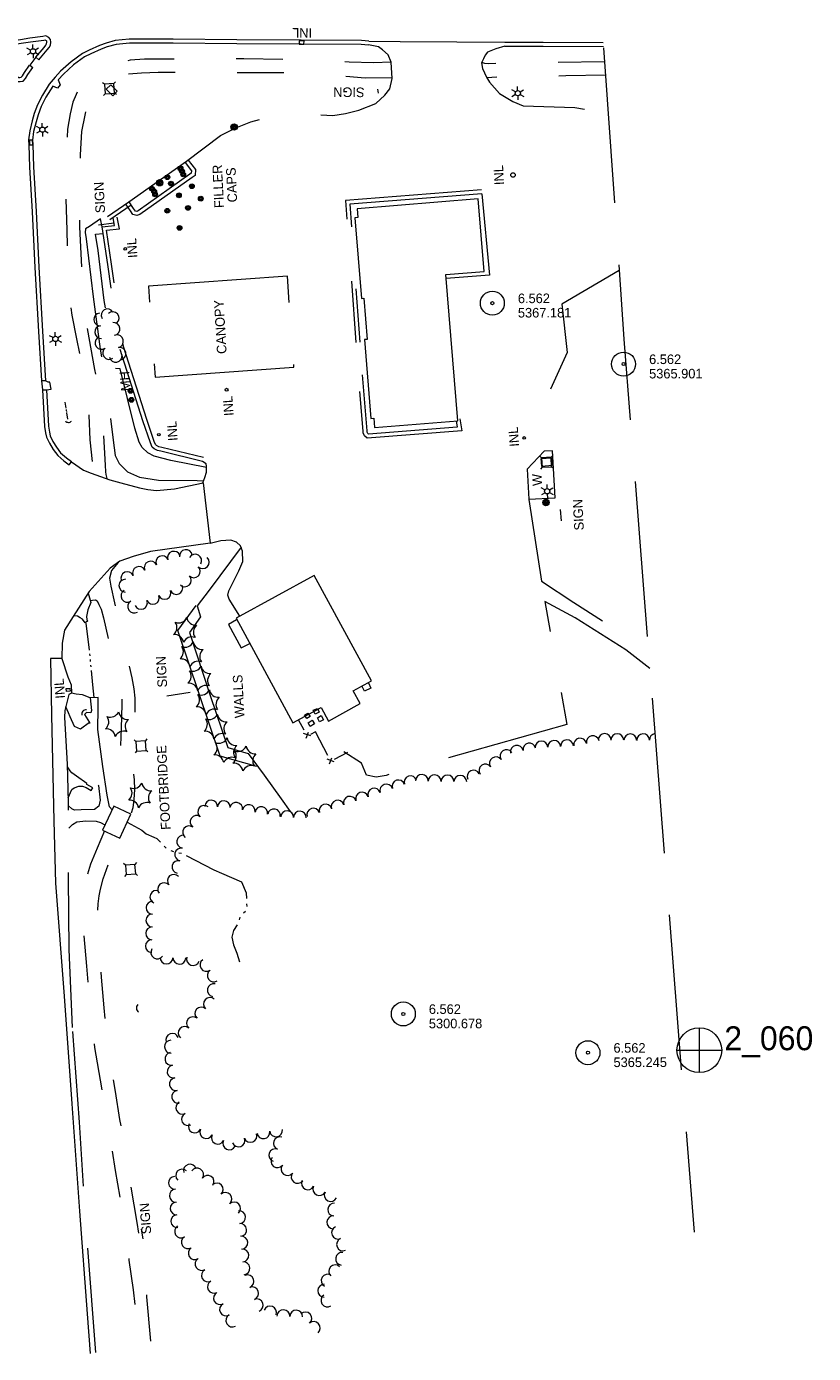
# Model space of a CAD drawing. Header units: feet. Extents: x 191091 to 192997, y 267020 to 268519.
# Tile 3 of 8: x 191599 to 192092, y 267072 to 267903. Entities that reach past the tile are written whole.
import ezdxf
from ezdxf.enums import TextEntityAlignment as Align

# ---------------------------------------------------------------- set-up
doc = ezdxf.new("R2010")
doc.units = ezdxf.units.FT
doc.header["$MEASUREMENT"] = 0
for name, pattern in [('DGN Style 3', [136.13208, 97.2372, -38.89488]), ('DGN Style 4', [155.676757, 77.78976, -38.89488, 0.097237, -38.89488]), ('DGN Style 5', [68.06604, 29.17116, -38.89488]), ('DGN Style 6', [184.945154, 0.097237, -38.89488, 68.06604, -38.89488, 0.097237, -38.89488])]:
    doc.linetypes.add(name, pattern=pattern)
for name, color, linetype, lineweight in [('E_BLD_Name', 231, 'Continuous', 0), ('E_DRN_Grate', 140, 'Continuous', 0), ('E_DWY', 3, 'DGN Style 3', 0), ('E_LAND_Vegetation', 20, 'Continuous', 0), ('E_MAP_Limits', 20, 'DGN Style 3', 0), ('E_MAP_PassPoints', 43, 'Continuous', 0), ('E_MISCPROP', 43, 'Continuous', 0), ('E_MISCPROP_Dash', 251, 'DGN Style 3', 0), ('E_MISCPROP_HvyDash', 251, 'DGN Style 3', 13), ('E_MISCPROP_HvyLine', 251, 'Continuous', 13), ('E_MISCPROP_Railing', 43, 'Continuous', 0), ('E_PATH_Sidewalk', 3, 'DGN Style 5', 0), ('E_RDWY', 43, 'Continuous', 13), ('E_RDWY_Gravel', 43, 'DGN Style 3', 13), ('E_UTL_AboveGroundPipe', 43, 'DGN Style 4', 0), ('E_WTR', 251, 'DGN Style 6', 0)]:
    doc.layers.add(name, color=color, linetype=linetype, lineweight=lineweight)
doc.styles.add('Style-IGR_FONT_0', font='IGR_FONT_0.shx')
doc.styles.add('Style-IGR_FONT_1', font='IGR_FONT_1.shx')

# ---------------------------------------------------------------- blocks, each defined once
blk = doc.blocks.new('PP_4')
at = {"layer": 'E_MAP_PassPoints', "color": 43, "linetype": 'Continuous', "lineweight": 0}
for radius in [7.5, 0.96]:
    blk.add_circle((0, 0), radius, dxfattribs=at)
blk = doc.blocks.new('PP_5')
at = {"layer": 'E_MAP_PassPoints', "color": 43, "linetype": 'Continuous', "lineweight": 0}
for radius in [7.5, 0.96]:
    blk.add_circle((0, 0), radius, dxfattribs=at)
blk = doc.blocks.new('PHOTOC')
at = {"layer": 'E_MAP_Limits', "color": 3, "linetype": 'Continuous', "lineweight": 0}
for p, q in [((0.12, 14.06), (0.06, -13.8)), ((-13.79, 0.03), (14.12, 0.01))]:
    blk.add_line(p, q, dxfattribs=at)
blk.add_circle((0.17, 0.03), 14, dxfattribs=at)
blk = doc.blocks.new('CANOPY')
at = {"layer": 'E_BLD_Name', "color": 230, "linetype": 'Continuous', "lineweight": 0, "style": 'Style-IGR_FONT_0'}
blk.add_text('CANOPY', height=6, rotation=359.99997, dxfattribs=at).set_placement((2.65, -3.19))
blk = doc.blocks.new('INLT')
at = {"layer": 'E_MISCPROP_Railing', "color": 43, "linetype": 'Continuous', "lineweight": 0, "flags": 128}
blk.add_lwpolyline([(3, -2), (3, 0), (0, 0), (0, -2), (3, -2)], dxfattribs=at)
blk = doc.blocks.new('INLT_2')
at = {"layer": 'E_MISCPROP_Railing', "color": 43, "linetype": 'Continuous', "lineweight": 0, "flags": 128}
blk.add_lwpolyline([(3, -2), (3, 0), (0, 0), (0, -2), (3, -2)], dxfattribs=at)
blk = doc.blocks.new('INL_2')
at = {"layer": 'E_MISCPROP_Railing', "color": 43, "linetype": 'Continuous', "lineweight": 0, "style": 'Style-IGR_FONT_0'}
blk.add_text('INL', height=6, rotation=0.00012, dxfattribs=at).set_placement((-5.74, -3.01))
blk = doc.blocks.new('CULVRT_6')
at = {"layer": 'E_MISCPROP_Railing', "color": 43, "linetype": 'Continuous', "lineweight": 0}
blk.add_arc((2.36, 1.77), 2.95, 216.87995, 323.11951, dxfattribs=at)
blk = doc.blocks.new('LTP_1')
at = {"layer": 'E_MISCPROP', "color": 1, "linetype": 'Continuous', "lineweight": 0}
for p, q in [((-1.63, 0.07), (-4.24, 0.14)), ((-0.8, 1.43), (-2, 3.73)), ((0.9, 1.42), (2.27, 3.65)), ((-0.88, -1.42), (-2.24, -3.61)), ((0.76, -1.47), (2, -3.65)), ((1.64, -0.02), (4.16, -0.09))]:
    blk.add_line(p, q, dxfattribs=at)
blk.add_circle((0, 0), 1.64, dxfattribs=at)
blk = doc.blocks.new('CULVRT_7')
at = {"layer": 'E_MISCPROP_Railing', "color": 43, "linetype": 'Continuous', "lineweight": 0}
blk.add_arc((1.85, 1.39), 2.32, 216.88, 323.11956, dxfattribs=at)
blk = doc.blocks.new('LTP_3')
at = {"layer": 'E_MISCPROP', "color": 1, "linetype": 'Continuous', "lineweight": 0}
for p, q in [((-1.63, 0.07), (-4.24, 0.14)), ((-0.8, 1.43), (-2, 3.73)), ((0.9, 1.42), (2.27, 3.65)), ((-0.88, -1.42), (-2.24, -3.61)), ((0.76, -1.47), (2, -3.65)), ((1.64, -0.02), (4.16, -0.09))]:
    blk.add_line(p, q, dxfattribs=at)
blk.add_circle((0, 0), 1.64, dxfattribs=at)
blk = doc.blocks.new('SIGN_1')
at = {"layer": 'E_MISCPROP', "color": 1, "linetype": 'Continuous', "lineweight": 0, "style": 'Style-IGR_FONT_0'}
blk.add_text('SIGN', height=6, rotation=0.00008, dxfattribs=at).set_placement((-9.6, -0.01), align=Align.MIDDLE_LEFT)
blk = doc.blocks.new('LTP_4')
at = {"layer": 'E_MISCPROP', "color": 1, "linetype": 'Continuous', "lineweight": 0}
for p, q in [((-1.63, 0.07), (-4.24, 0.14)), ((-0.8, 1.43), (-2, 3.73)), ((0.9, 1.42), (2.27, 3.65)), ((-0.88, -1.42), (-2.24, -3.61)), ((0.76, -1.47), (2, -3.65)), ((1.64, -0.02), (4.16, -0.09))]:
    blk.add_line(p, q, dxfattribs=at)
blk.add_circle((0, 0), 1.64, dxfattribs=at)
blk = doc.blocks.new('POLE_3')
at = {"layer": 'E_MISCPROP', "color": 1, "linetype": 'Continuous', "lineweight": 0}
for centre, radius in [((-0.01, 0.02), 2.02), ((-0.01, 0.03), 1.52), ((0, -0.01), 1.01), ((0, 0), 0.502)]:
    blk.add_circle(centre, radius, dxfattribs=at)
blk = doc.blocks.new('SIGN_2')
at = {"layer": 'E_MISCPROP', "color": 1, "linetype": 'Continuous', "lineweight": 0, "style": 'Style-IGR_FONT_0'}
blk.add_text('SIGN', height=6, rotation=0.00008, dxfattribs=at).set_placement((-9.61, -0.01), align=Align.MIDDLE_LEFT)
blk = doc.blocks.new('WALLS')
at = {"layer": 'E_MISCPROP_Railing', "color": 43, "linetype": 'Continuous', "lineweight": 0, "style": 'Style-IGR_FONT_0'}
blk.add_text('WALLS', height=6, rotation=0.00008, dxfattribs=at).set_placement((-14.26, -0.1), align=Align.MIDDLE_LEFT)
blk = doc.blocks.new('WAL')
at = {"layer": 'E_MISCPROP_Railing', "color": 43, "linetype": 'Continuous', "lineweight": 0, "style": 'Style-IGR_FONT_0'}
blk.add_text('W', height=6, rotation=0.00008, dxfattribs=at).set_placement((-2.27, -0.34), align=Align.MIDDLE_LEFT)
blk = doc.blocks.new('PED')
at = {"layer": 'E_UTL_AboveGroundPipe', "color": 251, "linetype": 'Continuous', "lineweight": 13}
for p, q in [((-3.12, 2.9), (-4.17, 3.96)), ((2.88, 2.9), (3.95, 3.96)), ((-4.18, -4.16), (-3.12, -3.1)), ((3.95, -4.16), (2.89, -3.1))]:
    blk.add_line(p, q, dxfattribs=at)
at = {"layer": 'E_UTL_AboveGroundPipe', "color": 251, "linetype": 'Continuous', "lineweight": 13, "flags": 128}
blk.add_lwpolyline([(-3.12, -3.1), (2.89, -3.1), (2.88, 2.9), (-3.12, 2.9)], close=True, dxfattribs=at)
blk = doc.blocks.new('INL_3')
at = {"layer": 'E_MISCPROP_Railing', "color": 43, "linetype": 'Continuous', "lineweight": 0, "style": 'Style-IGR_FONT_0'}
blk.add_text('INL', height=6, rotation=0.00008, dxfattribs=at).set_placement((-5.74, -3.01))
blk = doc.blocks.new('POLE_4')
at = {"layer": 'E_MISCPROP', "color": 1, "linetype": 'Continuous', "lineweight": 0}
for centre, radius in [((-0.01, 0.02), 2.02), ((-0.01, 0.03), 1.52), ((0, -0.01), 1.01), ((0, 0), 0.502)]:
    blk.add_circle(centre, radius, dxfattribs=at)
blk = doc.blocks.new('MHO_2')
at = {"layer": 'E_DRN_Grate', "color": 12, "linetype": 'Continuous', "lineweight": 0}
for centre, radius in [((0.06, 0.01), 1.5), ((0.07, 0.01), 1.22), ((0.06, 0), 0.968), ((0.03, -0.01), 0.605)]:
    blk.add_circle(centre, radius, dxfattribs=at)
blk = doc.blocks.new('FILLER')
at = {"layer": 'E_DRN_Grate', "color": 12, "linetype": 'Continuous', "lineweight": 0, "style": 'Style-IGR_FONT_0'}
for s, p in [('FILLER', (-0.49, 4.42)), ('CAPS', (-0.05, -4.02))]:
    blk.add_text(s, height=6, rotation=0.00008, dxfattribs=at).set_placement(p, align=Align.MIDDLE_CENTER)
blk = doc.blocks.new('PINEL')
at = {"layer": 'E_LAND_Vegetation', "color": 94, "linetype": 'Continuous', "lineweight": 0}
for centre, start, end in [((-8.14, 7.32), 275.21123, 0.97615), ((-10.4, -3.39), 335.21123, 60.97615), ((2.26, 10.71), 215.21123, 300.97615), ((10.41, 3.4), 155.21124, 240.97615), ((-2.25, -10.7), 35.21124, 120.97615), ((8.15, -7.3), 95.21125, 180.97616)]:
    blk.add_arc(centre, 5.72, start, end, dxfattribs=at)
blk = doc.blocks.new('MHO_3')
at = {"layer": 'E_DRN_Grate', "color": 12, "linetype": 'Continuous', "lineweight": 0}
for centre, radius in [((0.06, 0.01), 1.5), ((0.07, 0.01), 1.22), ((0.06, 0), 0.968), ((0.03, -0.01), 0.605)]:
    blk.add_circle(centre, radius, dxfattribs=at)
blk = doc.blocks.new('PED_1')
at = {"layer": 'E_UTL_AboveGroundPipe', "color": 251, "linetype": 'Continuous', "lineweight": 13}
for p, q in [((-3.12, 2.9), (-4.18, 3.96)), ((2.88, 2.9), (3.94, 3.96)), ((-4.18, -4.16), (-3.12, -3.1)), ((3.95, -4.16), (2.88, -3.1))]:
    blk.add_line(p, q, dxfattribs=at)
at = {"layer": 'E_UTL_AboveGroundPipe', "color": 251, "linetype": 'Continuous', "lineweight": 13, "flags": 128}
blk.add_lwpolyline([(-3.12, -3.1), (2.88, -3.1), (2.88, 2.9), (-3.12, 2.9)], close=True, dxfattribs=at)
blk = doc.blocks.new('CULVRT_8')
at = {"layer": 'E_MISCPROP_Railing', "color": 43, "linetype": 'Continuous', "lineweight": 0}
blk.add_arc((2.2, 1.65), 2.76, 216.8789, 323.11847, dxfattribs=at)
blk = doc.blocks.new('INL_4')
at = {"layer": 'E_MISCPROP_Railing', "color": 43, "linetype": 'Continuous', "lineweight": 0, "style": 'Style-IGR_FONT_0'}
blk.add_text('INL', height=6, rotation=359.99992, dxfattribs=at).set_placement((-5.74, -3.01))
blk = doc.blocks.new('SIGN_5')
at = {"layer": 'E_MISCPROP', "color": 1, "linetype": 'Continuous', "lineweight": 0, "style": 'Style-IGR_FONT_0'}
blk.add_text('SIGN', height=6, rotation=359.99992, dxfattribs=at).set_placement((-9.61, -0.01), align=Align.MIDDLE_LEFT)
blk = doc.blocks.new('INL_5')
at = {"layer": 'E_MISCPROP_Railing', "color": 43, "linetype": 'Continuous', "lineweight": 0, "style": 'Style-IGR_FONT_0'}
blk.add_text('INL', height=6, rotation=359.99991, dxfattribs=at).set_placement((-5.74, -3.01))
blk = doc.blocks.new('FOOT')
at = {"layer": 'E_MISCPROP_Railing', "color": 43, "linetype": 'Continuous', "lineweight": 0, "style": 'Style-IGR_FONT_0'}
blk.add_text('FOOTBRIDGE', height=6, rotation=0.00014, dxfattribs=at).set_placement((-27.43, 0), align=Align.MIDDLE_LEFT)
blk = doc.blocks.new('SIGN_3')
at = {"layer": 'E_MISCPROP', "color": 1, "linetype": 'Continuous', "lineweight": 0, "style": 'Style-IGR_FONT_0'}
blk.add_text('SIGN', height=6, rotation=0.00017, dxfattribs=at).set_placement((-9.61, -0.01), align=Align.MIDDLE_LEFT)

msp = doc.modelspace()

# ---------------------------------------------------------------- linework, layer by layer
at = {"layer": 'E_DWY', "color": 2, "linetype": 'DGN Style 3', "lineweight": 0, "flags": 128}
for points in [[(191663.06, 267793.71), (191699.01, 267819.05), (191720.46, 267835.07), (191729.94, 267840.01), (191739.47, 267843.71), (191748.03, 267846.25), (191756.7, 267848.58), (191770.72, 267849.06), (191780.75, 267848.18), (191790.87, 267847.75), (191798.69, 267848.92), (191807.15, 267851.01), (191817.66, 267855.31), (191823.33, 267860.33), (191826.55, 267864.49), (191828.01, 267870.83), (191827.43, 267881.14), (191825.48, 267885.67), (191821.88, 267888.92), (191819.46, 267890.63), (191813.08, 267892.01)], [(191898.67, 267891.09), (191892.94, 267889.38), (191887.62, 267887.28), (191886.34, 267885.44), (191885.19, 267883.16), (191884.03, 267880.76), (191884.5, 267877.18), (191887.05, 267871.66), (191889.07, 267868.47), (191895.15, 267861.5), (191903.52, 267856.51), (191910.13, 267853.82), (191942.5, 267852.71), (191963.33, 267849.05)], [(191700.2, 267819.74), (191704.71, 267813.85), (191704.45, 267810.11), (191702.58, 267808.86), (191669.94, 267785.7), (191668.02, 267785.02), (191665.58, 267785.63), (191663.92, 267788.06), (191661.06, 267792.21)], [(191698.21, 267818.22), (191702.15, 267813.08), (191702.04, 267811.5), (191701.16, 267810.91), (191668.78, 267787.94), (191667.89, 267787.63), (191667.1, 267787.83), (191665.98, 267789.47), (191663.12, 267793.63)], [(191883.9, 267801.23), (191798.72, 267794.55), (191805.24, 267705.49)], [(191649.69, 267784.54), (191663.06, 267793.71)], [(191651.1, 267782.48), (191664.48, 267791.65)], [(191884.09, 267798.73), (191801.39, 267792.25), (191807.73, 267705.68)], [(191884.09, 267798.73), (191888.92, 267747.66), (191861.77, 267745.64)], [(191709.11, 267631.1), (191682.95, 267637.43), (191680.97, 267637.92), (191678.91, 267638.97), (191677.69, 267640.05), (191676.54, 267642.65), (191671.78, 267656.58), (191657.1, 267702.44), (191649.73, 267754.28), (191646.21, 267777.96), (191654.09, 267778.91), (191653.2, 267783.6)], [(191709.7, 267633.53), (191683.55, 267639.85), (191681.85, 267640.28), (191680.33, 267641.05), (191679.76, 267641.56), (191678.87, 267643.56), (191674.16, 267657.36), (191659.55, 267703), (191652.21, 267754.64), (191649.06, 267775.79), (191657.05, 267776.75), (191655.65, 267784.06)], [(191646.21, 267777.96), (191645.18, 267782.97), (191638.24, 267778.2), (191635.83, 267776.63), (191635.69, 267774.39), (191636.17, 267770.46), (191640.64, 267734.19), (191644.94, 267701.36), (191649.65, 267673.06), (191653.17, 267644.44), (191654.48, 267634.8), (191656.89, 267629.73), (191662.22, 267624.59), (191669.67, 267621.3), (191681.65, 267619.26), (191705.71, 267619.07), (191709.88, 267618.86)], [(191711.65, 267627.35), (191689.35, 267631.55), (191678.89, 267634.34), (191674.86, 267636.43), (191671.37, 267639.75), (191669.36, 267643.17), (191666.82, 267651.84), (191657.62, 267689.03), (191654.12, 267689.19), (191647.53, 267731.91), (191643.7, 267763.1), (191642.08, 267773.3), (191646.82, 267773.88)], [(191970.2, 267750.56), (191934.34, 267729.58), (191937.65, 267699.27), (191926.06, 267674.16), (191928.9, 267637.88)], [(191870.45, 267657.63), (191871.58, 267650.17), (191812.41, 267645.52), (191810.59, 267647.03), (191809.91, 267648.87), (191809.87, 267650), (191805.24, 267705.47)], [(191868.1, 267656.46), (191868.71, 267652.45), (191813.22, 267648.1), (191812.7, 267648.53), (191812.39, 267649.36), (191812.37, 267650.14), (191807.73, 267705.68)], [(191709.41, 267617.58), (191710.64, 267620.93), (191711.65, 267624.23), (191711.68, 267626.58), (191711.63, 267628.15), (191711.36, 267629.49), (191709.11, 267631.1)], [(191913.57, 267607.25), (191921.65, 267555.99), (191941.77, 267542.66), (191975.53, 267521.27), (191988.55, 267512.03)], [(191732.53, 267534.2), (191725.76, 267544.88), (191725, 267547.33), (191725.7, 267550.04), (191732, 267562.51), (191734.49, 267568.32), (191734.15, 267574.82), (191733.02, 267578.26), (191730.47, 267580.53), (191726.83, 267581.75), (191720.56, 267581.31), (191713.91, 267579.75)], [(191989.39, 267501.38), (191974.47, 267513.03), (191942.67, 267533.03), (191923.67, 267543.37), (191937.47, 267466.38), (191824.17, 267434.46), (191817.92, 267433.34), (191811.81, 267434.48), (191808.86, 267442.01), (191797.6, 267449.25)], [(191638.73, 267483.04), (191634.04, 267484.89), (191629.93, 267485.2), (191626.98, 267485.94)], [(191638.26, 267467.57), (191632.66, 267463.45), (191628.95, 267465.12), (191626.27, 267471.03), (191625.11, 267473.63), (191623.46, 267477.34)], [(191652.58, 267412.79), (191650.94, 267414.81), (191649.39, 267422.11), (191646.58, 267439.92), (191643.47, 267463.11), (191643.67, 267476.7), (191643.72, 267483.16), (191638.73, 267483.04), (191639.62, 267475.16), (191639.06, 267473.57), (191636.52, 267473.81), (191635.11, 267472.53), (191638.32, 267467.48), (191639.91, 267452.49), (191643.9, 267428.09), (191645.01, 267418.81), (191644.08, 267415.07), (191641.45, 267413.02), (191633.04, 267412.78), (191628.95, 267412.69), (191627.35, 267413.48), (191624.97, 267415.53)], [(191625.29, 267401.39), (191627.57, 267403.77), (191630.38, 267405.33), (191636.08, 267406.03), (191642.55, 267405.7), (191645.27, 267404.9), (191647.97, 267403.42)]]:
    msp.add_lwpolyline(points, dxfattribs=at)
at = {"layer": 'E_LAND_Vegetation', "color": 94, "linetype": 'Continuous', "lineweight": 0}
for centre, radius, start, end in [((191649.6, 267722.64), 3.97, 30.07561, 210.06029), ((191644.99, 267719.97), 3.97, 94.26763, 274.25231), ((191652.86, 267720.76), 3.97, 311.65483, 131.63951), ((191653.42, 267714.02), 3.97, 277.44657, 97.43124), ((191645.58, 267712.05), 3.97, 94.26763, 274.25231), ((191645.82, 267705.25), 3.97, 126.87211, 306.85679), ((191655.61, 267706.34), 3.97, 281.56163, 101.54631), ((191650.59, 267698.89), 3.97, 126.87211, 306.85679), ((191657.2, 267698.56), 3.97, 281.56163, 101.54631), ((191654.79, 267697.08), 3.97, 190.24198, 10.22666), ((191698.74, 267571.78), 4.01, 7.64879, 187.63347), ((191676.65, 267564.58), 4.01, 24.43433, 204.41901), ((191683.95, 267567.89), 4.01, 24.43433, 204.41901), ((191691.2, 267570.75), 4.01, 18.56694, 198.55161), ((191704.53, 267568.94), 4.01, 329.89903, 149.88371), ((191709.32, 267567.98), 4.01, 225.46046, 45.44514), ((191662.05, 267557.95), 4.01, 24.43433, 204.41901), ((191669.35, 267561.26), 4.01, 24.43433, 204.41901), ((191698.08, 267556.55), 4.01, 225.46046, 45.44514), ((191703.7, 267562.26), 4.01, 225.46046, 45.44514), ((191660.8, 267553.26), 4.01, 88.23413, 268.21881), ((191692.77, 267551.83), 4.01, 202.8892, 22.87388), ((191662.07, 267546.92), 4.01, 122.00734, 301.99202), ((191666.32, 267540.12), 4.01, 122.00734, 301.99202), ((191670.61, 267542.47), 4.01, 202.8892, 22.87388), ((191678, 267545.59), 4.01, 202.8892, 22.87387), ((191685.38, 267548.71), 4.01, 202.8892, 22.87388), ((191953.65, 267455.26), 4.01, 11.1492, 191.13387), ((191961.1, 267456.63), 4.01, 359.14314, 179.12782), ((191969.11, 267456.51), 4.01, 359.14314, 179.12782), ((191977.16, 267456.44), 4.01, 359.93768, 179.92236), ((191985.22, 267456.46), 4.01, 1.08585, 181.07053), ((191993.24, 267456.62), 4.01, 99.21621, 181.07053), ((191906.07, 267449.18), 4.01, 11.23843, 191.22311), ((191913.93, 267450.74), 4.01, 11.23843, 191.22311), ((191921.52, 267451.94), 4.01, 2.59669, 182.58137), ((191929.53, 267452.3), 4.01, 2.59669, 182.58137), ((191937.54, 267452.66), 4.01, 2.59669, 182.58137), ((191945.79, 267453.71), 4.01, 11.1492, 191.13387), ((191892.98, 267442.01), 4.01, 34.72316, 214.70784), ((191899.57, 267446.58), 4.01, 34.72316, 214.70784), ((191839.49, 267430.12), 4.01, 18.74018, 198.72486), ((191846.61, 267430.95), 4.01, 358.75455, 178.73923), ((191854.63, 267430.78), 4.01, 358.75455, 178.73923), ((191862.65, 267430.6), 4.01, 358.75455, 178.73923), ((191870.66, 267430.43), 4.01, 358.75455, 178.73923), ((191878.93, 267433.73), 4.01, 25.83882, 205.8235), ((191886.39, 267437.45), 4.01, 34.72316, 214.70784), ((191816.71, 267422.39), 4.01, 18.74018, 198.72486), ((191824.3, 267424.97), 4.01, 18.74018, 198.72486), ((191831.89, 267427.54), 4.01, 18.74018, 198.72486), ((191714.54, 267414.85), 4.01, 357.68181, 177.66649), ((191722.55, 267414.52), 4.01, 357.68181, 177.66649), ((191730.21, 267413.53), 4.01, 350.05483, 170.03951), ((191793.85, 267414.83), 4.01, 18.02672, 198.0114), ((191801.47, 267417.31), 4.01, 18.02672, 198.0114), ((191809.11, 267419.82), 4.01, 18.74018, 198.72486), ((191705.39, 267405.3), 4.01, 54.2245, 234.20917), ((191710.21, 267411.55), 4.01, 50.75852, 230.7432), ((191738.11, 267412.14), 4.01, 350.05483, 170.03951), ((191746, 267410.76), 4.01, 350.05483, 170.03951), ((191753.92, 267409.39), 4.01, 350.31769, 170.30237), ((191762.14, 267408.27), 4.01, 358.30264, 178.28732), ((191770.15, 267408.03), 4.01, 358.30264, 178.28732), ((191778.6, 267409.87), 4.01, 18.02672, 198.0114), ((191786.22, 267412.35), 4.01, 18.02672, 198.0114), ((191700.71, 267398.8), 4.01, 54.2245, 234.20917), ((191697.02, 267392.96), 4.01, 81.70695, 261.69163), ((191695.79, 267384.9), 4.01, 77.87239, 257.85707), ((191694.11, 267377.06), 4.01, 77.87239, 257.85707), ((191691.14, 267368.42), 4.01, 40.53813, 220.52281), ((191680.19, 267358.38), 4.01, 68.80964, 248.79432), ((191685.05, 267363.21), 4.01, 40.53813, 220.52281), ((191677.81, 267351.55), 4.01, 89.00795, 268.99263), ((191677.67, 267343.53), 4.01, 89.00795, 268.99263), ((191677.53, 267335.52), 4.01, 89.00795, 268.99263), ((191677.39, 267327.5), 4.01, 89.00795, 268.99263), ((191680.8, 267323.56), 4.01, 145.69427, 325.67894), ((191686.59, 267320.36), 4.01, 178.80407, 358.78874), ((191694.61, 267320.19), 4.01, 178.80407, 358.78874), ((191703.17, 267319.39), 4.01, 161.12116, 341.10583), ((191711.57, 267315.7), 4.01, 124.66926, 304.65394), ((191716.13, 267309.1), 4.01, 124.66926, 304.65394), ((191716.23, 267299.91), 4.01, 78.5503, 258.53498), ((191713.77, 267291.25), 4.01, 47.96365, 227.94833), ((191708.4, 267285.29), 4.01, 47.96365, 227.94833), ((191697.97, 267273.18), 4.01, 49.33905, 229.32373), ((191703.2, 267279.26), 4.01, 49.33905, 229.32373), ((191689.35, 267264.5), 4.01, 90.98731, 270.97199), ((191690.22, 267268.88), 4.01, 20.19484, 200.17952), ((191689.6, 267256.84), 4.01, 100.23466, 280.21934), ((191691.03, 267248.95), 4.01, 100.23466, 280.21934), ((191692.45, 267241.06), 4.01, 100.23466, 280.21934), ((191693.88, 267233.17), 4.01, 100.23466, 280.21934), ((191696.43, 267226.3), 4.01, 116.91222, 296.89689), ((191700.06, 267219.14), 4.01, 116.91222, 296.89689), ((191704.3, 267214.53), 4.01, 154.05389, 334.03857), ((191711.51, 267211.02), 4.01, 154.05389, 334.03857), ((191739.23, 267208.64), 4.01, 200.64874, 20.63341), ((191747.33, 267210.96), 4.01, 188.40176, 8.38644), ((191755.26, 267212.13), 4.01, 188.40176, 8.38644), ((191718.72, 267207.51), 4.01, 154.05389, 334.03857), ((191725.93, 267204), 4.01, 154.05389, 334.03857), ((191731.73, 267205.81), 4.01, 200.64874, 20.63341), ((191757.53, 267204.05), 4.01, 69.80395, 249.78863), ((191754.76, 267196.52), 4.01, 69.80395, 249.78863), ((191756.05, 267192.75), 4.01, 142.33919, 322.32387), ((191696.34, 267183.84), 4.02, 47.90408, 227.88876), ((191701.27, 267186.88), 4.02, 16.23835, 196.22303), ((191705.71, 267184.47), 4.02, 325.93606, 145.92074), ((191762.39, 267187.85), 4.01, 142.33919, 322.32387), ((191768.74, 267182.95), 4.01, 142.33919, 322.32387), ((191691.88, 267179.28), 4.02, 93.60705, 273.59172), ((191712.37, 267179.96), 4.02, 325.93606, 145.92074), ((191718.1, 267175.14), 4.02, 312.24384, 132.22852), ((191775.19, 267178.93), 4.01, 152.95452, 332.9392), ((191782.33, 267175.28), 4.01, 152.95452, 332.9392), ((191692.38, 267171.26), 4.02, 93.60705, 273.59172), ((191723.51, 267169.19), 4.02, 312.24384, 132.22852), ((191789.47, 267171.63), 4.01, 152.95452, 332.9392), ((191692.89, 267163.23), 4.02, 93.60705, 273.59172), ((191728.91, 267163.24), 4.02, 312.24384, 132.22852), ((191732.11, 267157.79), 4.02, 274.80875, 94.79343), ((191791.61, 267162.5), 4.01, 86.25339, 266.23807), ((191693.39, 267155.21), 4.02, 93.60705, 273.59172), ((191695.7, 267148.84), 4.02, 122.02819, 302.01286), ((191732.79, 267149.78), 4.02, 274.80875, 94.79343), ((191791.09, 267154.5), 4.01, 86.25339, 266.23807), ((191794.02, 267148.08), 4.01, 113.15565, 293.14033), ((191699.96, 267142.03), 4.02, 122.02819, 302.01286), ((191733.46, 267141.77), 4.02, 274.80875, 94.79343), ((191797.18, 267140.7), 4.01, 113.15565, 293.14033), ((191704.23, 267135.21), 4.02, 122.02819, 302.01286), ((191734.13, 267133.75), 4.02, 274.80875, 94.79343), ((191796.55, 267131.69), 4.01, 82.35215, 262.33682), ((191708.49, 267128.39), 4.02, 122.02819, 302.01286), ((191734.8, 267125.74), 4.02, 274.80875, 94.79343), ((191792.24, 267123.86), 4.01, 46.06517, 226.04985), ((191712.52, 267121.27), 4.02, 118.08502, 298.06969), ((191737.35, 267117.55), 4.02, 291.0621, 111.04678), ((191787.53, 267118.04), 4.01, 59.22683, 239.21151), ((191716.31, 267114.18), 4.02, 118.08502, 298.06969), ((191720.09, 267107.08), 4.02, 118.08502, 298.06969), ((191740.24, 267110.04), 4.02, 291.0621, 111.04678), ((191785.35, 267111.74), 4.01, 89.234, 269.21868), ((191723.88, 267099.98), 4.02, 118.08502, 298.06969), ((191743.13, 267102.54), 4.02, 291.0621, 111.04678), ((191751.46, 267098.06), 4.02, 338.87232, 158.857), ((191787.34, 267105.64), 4.01, 123.76899, 303.75367), ((191727.81, 267093.03), 4.02, 119.53754, 299.52222), ((191759.81, 267095.7), 4.02, 358.73746, 178.72214), ((191767.85, 267095.52), 4.02, 358.73746, 178.72214), ((191773.57, 267094.34), 4.02, 311.63966, 131.62434), ((191778.91, 267088.33), 4.02, 311.63966, 131.62434)]:
    msp.add_arc(centre, radius, start, end, dxfattribs=at)
at = {"layer": 'E_MAP_Limits', "color": 3, "linetype": 'DGN Style 3', "lineweight": 0, "flags": 128}
msp.add_lwpolyline([(191941.56, 268161.58), (191973.19, 267707.62), (192017.12, 267148.39)], dxfattribs=at)
at = {"layer": 'E_MISCPROP', "color": 1, "linetype": 'Continuous', "lineweight": 0}
for p, q in [((191819.46, 267861.66), (191818.92, 267864.16)), ((191643.99, 267779.28), (191653.83, 267780.52)), ((191933.99, 267593.81), (191933.4, 267600.97)), ((191701.38, 267486.42), (191686.86, 267484.01)), ((191671.88, 267144.24), (191670.83, 267150.22))]:
    msp.add_line(p, q, dxfattribs=at)
at = {"layer": 'E_MISCPROP_Dash', "color": 230, "linetype": 'DGN Style 3', "lineweight": 0, "flags": 128}
for points in [[(191782.21, 267474.07), (191779.69, 267472.86), (191778.57, 267475.18), (191781.09, 267476.4)], [(191776.52, 267471.24), (191774.43, 267470.01), (191773.12, 267472.24), (191775.21, 267473.47)], [(191777.89, 267469.04), (191779.34, 267466.68), (191776.68, 267465.07), (191775.24, 267467.43)], [(191784.96, 267469.28), (191782.52, 267467.99), (191781.15, 267470.56), (191783.59, 267471.85)]]:
    msp.add_lwpolyline(points, close=True, dxfattribs=at)
at = {"layer": 'E_MISCPROP_HvyDash', "color": 230, "linetype": 'DGN Style 3', "lineweight": 13, "flags": 128}
msp.add_lwpolyline([(191762.3, 267747.14), (191675.29, 267740.86), (191679.4, 267683.84), (191766.42, 267690.11)], close=True, dxfattribs=at)
for points in [[(191730.67, 267531.96), (191730.34, 267531.77), (191725.44, 267529.02), (191733.42, 267514.31), (191738.32, 267516.89), (191738.74, 267517.12)], [(191813.01, 267492.59), (191813.06, 267492.5), (191814.64, 267489.13), (191810.72, 267487.14), (191809.21, 267490.12), (191809.04, 267490.44)]]:
    msp.add_lwpolyline(points, dxfattribs=at)
at = {"layer": 'E_MISCPROP_HvyLine', "color": 230, "linetype": 'Continuous', "lineweight": 13, "flags": 128}
for points in [[(191885.61, 267750), (191881.89, 267795.46), (191805.97, 267789.24), (191806.41, 267783.84), (191804.6, 267783.69), (191808.74, 267733.08), (191810.17, 267733.2), (191812.28, 267707.45), (191810.63, 267707.32), (191814.67, 267657.94), (191816.49, 267658.09), (191816.96, 267652.27), (191869.06, 267656.53), (191861.57, 267748.03)], [(191779.07, 267559.54), (191730.15, 267532.91), (191765.83, 267467.37), (191783.42, 267476.94), (191788.02, 267468.48), (191807.99, 267479.35), (191803.58, 267487.46), (191814.95, 267493.65)]]:
    msp.add_lwpolyline(points, close=True, dxfattribs=at)
at = {"layer": 'E_MISCPROP_Railing', "color": 43, "linetype": 'Continuous', "lineweight": 0}
for p, q in [((191776.96, 267459.12), (191772.48, 267460.7)), ((191774.16, 267457.73), (191775.49, 267461.57)), ((191791.61, 267442.95), (191787.19, 267444.68)), ((191788.76, 267441.65), (191790.23, 267445.45))]:
    msp.add_line(p, q, dxfattribs=at)
at = {"layer": 'E_MISCPROP_Railing', "color": 43, "linetype": 'Continuous', "lineweight": 13, "flags": 128}
for points in [[(191928.47, 267637.73), (191923.26, 267637.44), (191912.59, 267626.17), (191913.65, 267607.35)], [(191913.59, 267607.34), (191930.06, 267608.31), (191928.47, 267637.73)], [(191733.35, 267577.36), (191713.35, 267550.5), (191705.72, 267540.57), (191707.81, 267533.8), (191701.02, 267524.01), (191713.91, 267484.38), (191725.04, 267451.81), (191737.75, 267448.16), (191747.71, 267434.47), (191758.44, 267419.85), (191764, 267411.85)], [(191743.2, 267439.93), (191720.24, 267446.37), (191693.63, 267525.1), (191705.2, 267540.84)]]:
    msp.add_lwpolyline(points, dxfattribs=at)
at = {"layer": 'E_MISCPROP_Railing', "color": 43, "linetype": 'Continuous', "lineweight": 0, "flags": 128}
msp.add_lwpolyline([(191626.16, 267487.14), (191623.86, 267487.06), (191623.8, 267488.86), (191626.1, 267488.94)], close=True, dxfattribs=at)
for points in [[(191772.93, 267462.84), (191769.3, 267469.25)], [(191782.68, 267456.48), (191779.94, 267461.76), (191776.78, 267459.96)], [(191787.71, 267446.8), (191782.68, 267456.48)], [(191800.04, 267448.87), (191791.6, 267444.32)]]:
    msp.add_lwpolyline(points, dxfattribs=at)
at = {"layer": 'E_MISCPROP_Railing', "color": 43, "linetype": 'Continuous', "lineweight": 13, "flags": 128}
msp.add_lwpolyline([(191657.27, 267395.08), (191664.31, 267410.15), (191653.59, 267415.16), (191646.55, 267400.1)], close=True, dxfattribs=at)
at = {"layer": 'E_MISCPROP_Railing', "color": 43, "linetype": 'Continuous', "lineweight": 0}
for centre, radius in [((191903.69, 267810.46), 1.39), ((191724.24, 267675.93), 0.916), ((191681.81, 267647.8), 0.797), ((191910.72, 267645.75), 0.826)]:
    msp.add_circle(centre, radius, dxfattribs=at)
msp.add_ellipse((191660.71, 267764.12), major_axis=(0.832, 0.029), ratio=0.999053, dxfattribs=at)
at = {"layer": 'E_PATH_Sidewalk', "color": 2, "linetype": 'DGN Style 5', "lineweight": 0, "flags": 128}
for points in [[(191827.44, 267881.01), (191816.28, 267880.61), (191800.94, 267881.09), (191781.47, 267882.15), (191763.26, 267882.8), (191735.12, 267883.17), (191699.47, 267883.1), (191672.86, 267882.96), (191663.79, 267882.25), (191657.55, 267881.02), (191650.59, 267879.32), (191644.56, 267876.64), (191640.44, 267874.19), (191635, 267869.01), (191631.29, 267864.33), (191629.96, 267860.86), (191627.94, 267856.01), (191626.28, 267848.71), (191624.6, 267839.05), (191623.8, 267825.05), (191623.49, 267811.39), (191623.38, 267796.79), (191624.05, 267775.93), (191624.84, 267753.44), (191625.61, 267741.01), (191626.05, 267733.16), (191627.26, 267722.59), (191630.08, 267707.76), (191634.38, 267687.53), (191636.4, 267673.11), (191637.87, 267660.08), (191638.63, 267644.56), (191640.31, 267628.73), (191640.29, 267623.36)], [(191827.99, 267871.25), (191811.15, 267871.16), (191789.87, 267872.78), (191774.16, 267874.02), (191761.07, 267874.46), (191740.91, 267874.43), (191721.6, 267874.54), (191700.71, 267874.66), (191681.28, 267874.65), (191670.91, 267874.29), (191662.74, 267873.56), (191656.77, 267872.34), (191651.39, 267870.52), (191646.86, 267868.23), (191643.16, 267864.9), (191640.09, 267861.37), (191638.61, 267858.68), (191636.96, 267854.41), (191635.34, 267847.84), (191633.34, 267837.61), (191632.5, 267823.09), (191631.78, 267806.56), (191631.91, 267793.15), (191632.11, 267777.83), (191633.35, 267750.31), (191634.31, 267734.06), (191635.38, 267722.87), (191636.57, 267716.12), (191641.46, 267688.66), (191644.29, 267675.06), (191645.23, 267669.15), (191646.74, 267653.14), (191647.54, 267639.86), (191648.16, 267628.66), (191648.3, 267624.56), (191648.47, 267622.94), (191649.26, 267620.28)], [(191961.08, 267881.4), (191930.24, 267880.83), (191916.44, 267880.63), (191897.86, 267880.49), (191888.22, 267880.15), (191886.13, 267880.3), (191884.11, 267880.92)], [(191961.66, 267873.04), (191936.77, 267872.47), (191916.85, 267872), (191893.96, 267871.65), (191887.3, 267871.26)], [(191656.37, 267567.85), (191652.2, 267562.72), (191650.91, 267557.9), (191651.7, 267552.93), (191653.92, 267542.56), (191660.66, 267513.44), (191664.82, 267495.56), (191666.08, 267488.59), (191666.67, 267482.88), (191666.8, 267477.33), (191666.62, 267469.8), (191665.72, 267456.91), (191665.25, 267446.39), (191666.21, 267431.61), (191666.48, 267425.61), (191666.19, 267419.25), (191665.48, 267414.06), (191664.52, 267410.77)], [(191638.79, 267544), (191640.21, 267544.22), (191642, 267544.4), (191643.04, 267543.65), (191644.24, 267541.38), (191645.69, 267538.46), (191647.06, 267533.06), (191650.66, 267516.79), (191653.67, 267502.98), (191656.81, 267490.28), (191658.17, 267485.11), (191658.56, 267481.98), (191658.67, 267478.84), (191658.17, 267464), (191657.46, 267445.84), (191656.96, 267431.28), (191656.55, 267423.8), (191656.07, 267419.8), (191654.04, 267415.07)], [(191647.79, 267399.69), (191643.17, 267388.81), (191639.03, 267378.84), (191636.16, 267369.36), (191635.2, 267364.84), (191634.3, 267359.75), (191633.95, 267355.53), (191634.11, 267350.99), (191634.28, 267345.88), (191634.52, 267335.84), (191636.43, 267314.91), (191638.97, 267287.32), (191641.52, 267264.05), (191643.1, 267254.34), (191647.72, 267227.95), (191651.53, 267205.85), (191654.43, 267187.03), (191659.53, 267156.83), (191663.07, 267130.85), (191665.69, 267112.25), (191667.35, 267096.92), (191668.6, 267083.38), (191668.9, 267079.74)], [(191676.69, 267080.12), (191674.32, 267107.77), (191671.67, 267130.7), (191668.14, 267154.49), (191662.92, 267185.08), (191657.41, 267219.02), (191654.55, 267236.55), (191652.09, 267252.35), (191650.6, 267264.43), (191648.59, 267277.1), (191647.56, 267288.8), (191645.82, 267308.16), (191644.68, 267321.43), (191644.05, 267331.51), (191643.48, 267343), (191643.48, 267349.57), (191643.66, 267353.9), (191644.32, 267359.09), (191645.19, 267363.22), (191646.99, 267369.63), (191650.05, 267378.44), (191653.19, 267386.46), (191657.37, 267395.31)]]:
    msp.add_lwpolyline(points, dxfattribs=at)
for points in [[(191651.69, 267866.97), (191655.75, 267862.97), (191652.94, 267860.11), (191648.87, 267864.11)], [(191921.68, 267627.95), (191921.3, 267632.88), (191927.78, 267633.39), (191928.16, 267628.46)]]:
    msp.add_lwpolyline(points, close=True, dxfattribs=at)
at = {"layer": 'E_RDWY', "color": 30, "linetype": 'Continuous', "lineweight": 13, "flags": 128}
for points in [[(191606.68, 267882.65), (191611.75, 267888.73), (191613.08, 267890.35), (191613.82, 267891.66), (191614.14, 267893.52), (191613.93, 267895.31), (191612.92, 267896.49), (191610.88, 267897.65), (191609.16, 267897.15), (191600.93, 267896.09), (191595.04, 267895.16), (191590.92, 267894.52), (191589.25, 267893.79), (191587.32, 267892.35), (191587.3, 267889.59), (191590.19, 267872.96), (191590.22, 267871.93), (191591.21, 267870.12), (191593.64, 267869.01), (191594.81, 267869.05), (191596.73, 267869.24), (191598.32, 267870.95), (191599.68, 267873.28), (191602.83, 267877.8)], [(191604.76, 267884.25), (191609.82, 267890.33), (191611.01, 267891.77), (191611.43, 267892.51), (191611.62, 267893.59), (191611.54, 267894.26), (191611.31, 267894.53), (191610.56, 267894.95), (191609.67, 267894.7), (191601.29, 267893.62), (191595.42, 267892.69), (191591.63, 267892.1), (191590.52, 267891.62), (191589.81, 267891.09), (191589.8, 267889.79), (191592.68, 267873.22), (191592.7, 267872.6), (191593, 267872.05), (191594.14, 267871.53), (191594.65, 267871.55), (191595.54, 267871.64), (191596.3, 267872.45), (191597.57, 267874.63), (191600.78, 267879.23)], [(191813.28, 267894.22), (191808.73, 267894.64), (191770.99, 267894.95), (191730.74, 267895.12), (191690.75, 267895.52), (191672.48, 267895.55), (191663.26, 267895.52), (191654.48, 267894.62), (191648.68, 267893.01), (191644.62, 267891.57), (191638.06, 267888.58), (191633.93, 267886.49), (191626.75, 267881.39), (191620.2, 267875.44), (191616.77, 267871.77)], [(191813.05, 267891.73), (191808.61, 267892.14), (191770.98, 267892.45), (191730.72, 267892.62), (191690.73, 267893.02), (191672.48, 267893.05), (191663.39, 267893.02), (191654.94, 267892.16), (191649.44, 267890.62), (191645.55, 267889.25), (191639.14, 267886.33), (191635.23, 267884.34), (191628.32, 267879.44), (191621.96, 267873.66), (191618.6, 267870.06)], [(191813.28, 267894.22), (191832.97, 267894.08), (191868.46, 267893.85), (191898.66, 267893.59)], [(191898.66, 267893.59), (191922.59, 267893.7), (191960.24, 267893.42)], [(191898.67, 267891.09), (191922.59, 267891.2), (191960.42, 267890.92)], [(191606.68, 267882.65), (191604.76, 267884.25), (191600.86, 267879.17), (191602.83, 267877.8)], [(191613.14, 267867.33), (191608.89, 267860.48), (191605.72, 267854.36), (191603.74, 267848.97), (191602.39, 267844.46), (191600.88, 267838.02), (191600.19, 267832.36), (191600.23, 267829.41), (191600.83, 267815.4), (191602.31, 267787.37), (191604.15, 267752.56), (191606.45, 267712.43), (191608.32, 267681.45)], [(191616.77, 267871.77), (191613.14, 267867.33)], [(191618.6, 267870.06), (191619.92, 267866.84), (191618.27, 267864.84), (191615.26, 267866.01)], [(191615.26, 267866.01), (191611.06, 267859.24), (191608.01, 267853.35), (191606.12, 267848.18), (191604.81, 267843.81), (191603.34, 267837.58), (191602.69, 267832.23), (191602.73, 267829.48), (191603.33, 267815.52), (191604.81, 267787.5), (191606.64, 267752.7), (191608.94, 267712.58), (191610.81, 267681.6)], [(191610.81, 267681.6), (191608.32, 267681.45), (191608.79, 267675.79), (191611.29, 267675.94)], [(191608.79, 267675.79), (191610.16, 267652.94), (191610.77, 267648.87), (191611.39, 267646.22), (191613.25, 267642.39), (191615.58, 267638.51), (191618.42, 267634.67), (191622.28, 267631.42), (191625.57, 267628.96)], [(191611.29, 267675.94), (191614.28, 267676.23), (191613.5, 267680.64), (191612.38, 267680.77), (191610.81, 267681.6)], [(191611.29, 267675.94), (191612.65, 267653.2), (191613.23, 267649.34), (191613.76, 267647.06), (191615.45, 267643.58), (191617.66, 267639.9), (191620.25, 267636.39), (191623.84, 267633.38), (191627.07, 267630.96)], [(191625.57, 267628.96), (191627.01, 267630.88), (191634.57, 267625.55), (191639.46, 267623.65), (191651.17, 267619.62), (191657.92, 267617.61), (191669.64, 267614.59), (191674.9, 267613.54), (191680.21, 267612.83), (191691.68, 267613.91), (191709.63, 267617.62), (191713.98, 267579.76), (191676.55, 267574.58), (191665.76, 267571.57), (191657.39, 267568.58), (191651.25, 267564.15), (191638.17, 267549.55), (191628.17, 267533.93), (191622.68, 267525.43), (191621.17, 267517.23), (191621.06, 267507.57)], [(191637.59, 267548.63), (191639.11, 267542.74), (191637.2, 267538.07), (191636.55, 267534), (191636.57, 267532.09), (191637.17, 267530.99), (191635.63, 267529.98), (191633.87, 267532.22), (191632.43, 267533.13), (191630.83, 267534.08), (191628.47, 267534.41)], [(191621.06, 267507.57), (191613.87, 267507.6), (191614.44, 267472.08), (191616.08, 267405.89), (191617.1, 267367.02), (191622.49, 267296.08), (191627.2, 267228.7), (191632.08, 267161.5), (191636.91, 267097.22), (191638.67, 267072.41)], [(191624.87, 267420.41), (191627.32, 267425.49), (191628.74, 267426.66), (191631.74, 267427.67), (191633.87, 267427.68), (191636.14, 267426.81), (191639.46, 267425.02), (191640.47, 267426.68), (191636.58, 267428.79), (191636.62, 267429.3), (191630.11, 267433.9), (191627.29, 267435.99), (191626.17, 267437.35), (191624.47, 267439.76)]]:
    msp.add_lwpolyline(points, dxfattribs=at)
at = {"layer": 'E_RDWY_Gravel', "color": 30, "linetype": 'DGN Style 3', "lineweight": 13, "flags": 128}
for points in [[(191621.06, 267507.57), (191624.82, 267496.25), (191626.74, 267491.1), (191626.98, 267485.94), (191625.44, 267485.1), (191622.87, 267475.02), (191622.74, 267470.75), (191624.43, 267441.44), (191624.92, 267417.82), (191625.33, 267399.81), (191624.96, 267370.27), (191625.34, 267325.43), (191627.64, 267274.08)], [(191627.64, 267274.08), (191631.87, 267217.28), (191636.58, 267143.67), (191642.07, 267073.07)]]:
    msp.add_lwpolyline(points, dxfattribs=at)
at = {"layer": 'E_WTR', "color": 150, "linetype": 'Continuous', "lineweight": 0, "flags": 128}
for points in [[(191623.75, 267664.39), (191623.17, 267668.23)], [(191623.87, 267663.59), (191623.83, 267663.85)], [(191623.99, 267662.79), (191623.95, 267663.06)], [(191624.11, 267662), (191624.07, 267662.26)], [(191624.77, 267657.62), (191624.19, 267661.47)], [(191636.09, 267529.66), (191638.04, 267512.82)], [(191638.31, 267510.5), (191638.45, 267509.34)], [(191638.7, 267507.02), (191638.81, 267505.86)], [(191639.05, 267503.53), (191639.17, 267502.37)], [(191639.4, 267500.05), (191640.3, 267491.18), (191641.14, 267483.24)], [(191661.83, 267405.14), (191671.1, 267400.13), (191673.87, 267397.87), (191678.55, 267395.84), (191680.49, 267394.84), (191682.78, 267392.55)], [(191685.19, 267390.15), (191686.39, 267388.95)], [(191689.38, 267387.43), (191690.97, 267386.82)], [(191694.22, 267385.91), (191695.91, 267385.75)], [(191698.95, 267384.23), (191716.15, 267375.26), (191721.01, 267373.17)], [(191721.01, 267373.17), (191733.48, 267367.83), (191736.53, 267360.87), (191736.65, 267357.35)], [(191736.77, 267353.95), (191736.83, 267352.25)], [(191732.57, 267345.56), (191732.08, 267343.92)], [(191736.04, 267349.22), (191734.8, 267348.05)], [(191730.86, 267340.78), (191728.48, 267337.23), (191727.56, 267333.16), (191728.57, 267328.36), (191730.72, 267323.16), (191732.31, 267317.66)]]:
    msp.add_lwpolyline(points, dxfattribs=at)

# ---------------------------------------------------------------- block references
at = {"layer": 'E_BLD_Name', "color": 230, "linetype": 'Continuous', "lineweight": 0, "xscale": 0.9999987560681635, "yscale": 0.9999987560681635, "zscale": 0.9999987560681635, "rotation": 93.38078060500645}
msp.add_blockref('CANOPY', (191721.26, 267695.72), dxfattribs=at)
at = {"layer": 'E_DRN_Grate', "color": 12, "linetype": 'Continuous', "lineweight": 0}
for name, p, xscale, yscale, zscale, rotation in [('FILLER', (191723.35, 267804.05), 0.9999990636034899, 0.9999990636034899, 0.9999990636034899, 92.84023474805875), ('MHO_3', (191687.12, 267808.98), 0.9999996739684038, 0.9999996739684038, 0.9999996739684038, 94.34052905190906), ('MHO_3', (191695.34, 267814.54), 0.9999996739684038, 0.9999996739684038, 0.9999996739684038, 94.34052905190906), ('MHO_3', (191696.3, 267812.83), 0.9999996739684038, 0.9999996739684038, 0.9999996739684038, 94.34052905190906), ('MHO_2', (191697.07, 267810.77), 0.9999990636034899, 0.9999990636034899, 0.9999990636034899, 92.84023474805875), ('MHO_3', (191677.49, 267801.79), 0.9999996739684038, 0.9999996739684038, 0.9999996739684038, 94.34052905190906), ('MHO_3', (191678.84, 267800.04), 0.9999996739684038, 0.9999996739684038, 0.9999996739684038, 94.34052905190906), ('MHO_2', (191679.43, 267798.25), 0.9999990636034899, 0.9999990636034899, 0.9999990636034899, 92.84023474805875), ('MHO_2', (191689.41, 267805), 0.9999990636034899, 0.9999990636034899, 0.9999990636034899, 92.84023474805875), ('MHO_2', (191702.49, 267803.32), 0.9999990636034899, 0.9999990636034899, 0.9999990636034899, 92.84023474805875), ('MHO_2', (191694.38, 267797.65), 0.9999990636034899, 0.9999990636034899, 0.9999990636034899, 92.84023474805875), ('MHO_2', (191708.04, 267795.54), 0.9999990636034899, 0.9999990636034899, 0.9999990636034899, 92.84023474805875), ('MHO_2', (191687.08, 267787.96), 0.9999990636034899, 0.9999990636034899, 0.9999990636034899, 92.84023474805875), ('MHO_2', (191700.05, 267789.76), 0.9999990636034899, 0.9999990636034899, 0.9999990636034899, 92.84023474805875), ('MHO_2', (191694.76, 267777.23), 0.9999990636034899, 0.9999990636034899, 0.9999990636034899, 92.84023474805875), ('MHO_3', (191664.07, 267675.21), 0.9999996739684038, 0.9999996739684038, 0.9999996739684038, 94.34052905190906), ('MHO_3', (191664.61, 267669.56), 0.9999996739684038, 0.9999996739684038, 0.9999996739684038, 94.34052905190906)]:
    msp.add_blockref(name, p, dxfattribs=dict(at, xscale=xscale, yscale=yscale, zscale=zscale, rotation=rotation))
at = {"layer": 'E_LAND_Vegetation', "color": 94, "linetype": 'Continuous', "lineweight": 0, "xscale": 0.9999996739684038, "yscale": 0.9999996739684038, "zscale": 0.9999996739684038, "rotation": 94.34052905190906}
for p in [(191698.27, 267525.55), (191702.28, 267510.3), (191707.19, 267495.2), (191712.43, 267480.34), (191655.53, 267466.5), (191717.34, 267465.01), (191723.47, 267450.18), (191735.45, 267444.99), (191670.12, 267421.86)]:
    msp.add_blockref('PINEL', p, dxfattribs=at)
at = {"layer": 'E_MAP_Limits', "color": 3, "linetype": 'Continuous', "lineweight": 0, "xscale": 1.00000025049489, "yscale": 1.00000025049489, "zscale": 1.00000025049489, "rotation": 0.04055431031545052}
msp.add_blockref('PHOTOC', (192020.28, 267262.3), dxfattribs=at)
at = {"layer": 'E_MAP_PassPoints', "color": 43, "linetype": 'Continuous', "lineweight": 0, "xscale": 1.00000025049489, "yscale": 1.00000025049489, "zscale": 1.00000025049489, "rotation": 0.04055431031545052}
for name, p in [('PP_5', (191890.75, 267730.17)), ('PP_4', (191972.98, 267692.02)), ('PP_5', (191834.96, 267285.03)), ('PP_4', (191950.66, 267260.75))]:
    msp.add_blockref(name, p, dxfattribs=at)
at = {"layer": 'E_MISCPROP', "color": 1, "linetype": 'Continuous', "lineweight": 0}
for name, p, xscale, yscale, zscale, rotation in [('LTP_1', (191602.92, 267887.9), 0.9999987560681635, 0.9999987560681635, 0.9999987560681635, 93.38078060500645), ('SIGN_3', (191801.05, 267862.25), 0.9999994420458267, 0.9999994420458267, 0.9999994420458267, 179.5413575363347), ('LTP_3', (191906.67, 267861.66), 0.9999990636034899, 0.9999990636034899, 0.9999990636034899, 92.84023474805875), ('LTP_1', (191608.79, 267838.81), 0.9999987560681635, 0.9999987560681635, 0.9999987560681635, 93.38078060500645), ('POLE_4', (191728.93, 267840.51), 0.9999990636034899, 0.9999990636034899, 0.9999990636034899, 92.84023474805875), ('SIGN_1', (191644.64, 267796.15), 0.9999990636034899, 0.9999990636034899, 0.9999990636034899, 92.84023474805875), ('POLE_4', (191682.31, 267805.59), 0.9999990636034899, 0.9999990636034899, 0.9999990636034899, 92.84023474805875), ('LTP_1', (191616.96, 267707.76), 0.9999987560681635, 0.9999987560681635, 0.9999987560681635, 93.38078060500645), ('LTP_4', (191925.15, 267612.36), 0.9999990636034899, 0.9999990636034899, 0.9999990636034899, 92.84023474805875), ('POLE_3', (191924.38, 267605.37), 0.9999990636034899, 0.9999990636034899, 0.9999990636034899, 92.84023474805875), ('SIGN_2', (191944.64, 267597.44), 0.9999990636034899, 0.9999990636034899, 0.9999990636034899, 92.84023474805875), ('SIGN_1', (191683.51, 267499.09), 0.9999990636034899, 0.9999990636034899, 0.9999990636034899, 92.84023474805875), ('SIGN_5', (191673.35, 267156.7), 0.9999996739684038, 0.9999996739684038, 0.9999996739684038, 94.34052905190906)]:
    msp.add_blockref(name, p, dxfattribs=dict(at, xscale=xscale, yscale=yscale, zscale=zscale, rotation=rotation))
at = {"layer": 'E_MISCPROP_Railing', "color": 43, "linetype": 'Continuous', "lineweight": 0}
for name, p, xscale, yscale, zscale, rotation in [('INL_2', (191772.07, 267899.37), 1.000001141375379, 1.000001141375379, 1.000001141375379, 179.5293517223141), ('INLT_2', (191772.72, 267892.44), 1.000001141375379, 1.000001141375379, 1.000001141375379, 179.5293517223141), ('INLT', (191602.7, 267832.29), 1.000001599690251, 1.000001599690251, 1.000001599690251, 270.5050670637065), ('INL_3', (191894.78, 267809.87), 0.9999990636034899, 0.9999990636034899, 0.9999990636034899, 92.84023474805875), ('INL_4', (191665.01, 267764.19), 0.9999996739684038, 0.9999996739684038, 0.9999996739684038, 94.34052905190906), ('INL_4', (191725.28, 267665.27), 0.9999996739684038, 0.9999996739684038, 0.9999996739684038, 94.34052905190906), ('CULVRT_7', (191623.24, 267656.44), 0.9999977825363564, 0.9999977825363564, 0.9999977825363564, 358.5420184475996), ('INL_4', (191690.23, 267649.6), 0.9999996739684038, 0.9999996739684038, 0.9999996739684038, 94.34052905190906), ('INL_5', (191904.18, 267646.02), 0.9999996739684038, 0.9999996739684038, 0.9999996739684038, 94.34052905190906), ('WAL', (191918.49, 267617.96), 0.9999990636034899, 0.9999990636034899, 0.9999990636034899, 92.84023474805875), ('INL_4', (191619.61, 267488.26), 0.9999996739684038, 0.9999996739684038, 0.9999996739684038, 94.34052905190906), ('WALLS', (191731.6, 267484.55), 0.9999990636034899, 0.9999990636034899, 0.9999990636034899, 92.84023474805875), ('CULVRT_8', (191636.44, 267475.54), 0.9999994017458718, 0.9999994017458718, 0.9999994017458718, 229.5766518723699), ('FOOT', (191684.7, 267427.72), 0.9999993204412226, 0.9999993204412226, 0.9999993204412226, 93.04327340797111), ('CULVRT_6', (191668.63, 267290.89), 1.000000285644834, 1.000000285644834, 1.000000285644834, 276.077728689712)]:
    msp.add_blockref(name, p, dxfattribs=dict(at, xscale=xscale, yscale=yscale, zscale=zscale, rotation=rotation))
at = {"layer": 'E_UTL_AboveGroundPipe', "color": 251, "linetype": 'Continuous', "lineweight": 13}
for name, p, xscale, yscale, zscale, rotation in [('PED_1', (191650.76, 267864.63), 0.9999996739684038, 0.9999996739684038, 0.9999996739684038, 94.34052905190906), ('PED', (191924.62, 267630.64), 0.9999990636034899, 0.9999990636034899, 0.9999990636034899, 92.84023474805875), ('PED_1', (191670.49, 267452.98), 0.9999996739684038, 0.9999996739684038, 0.9999996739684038, 94.34052905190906), ('PED_1', (191663.96, 267375.61), 0.9999996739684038, 0.9999996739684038, 0.9999996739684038, 94.34052905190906)]:
    msp.add_blockref(name, p, dxfattribs=dict(at, xscale=xscale, yscale=yscale, zscale=zscale, rotation=rotation))

# ---------------------------------------------------------------- texts
at = {"layer": 'E_DRN_Grate', "color": 12, "linetype": 'Continuous', "lineweight": 0, "style": 'Style-IGR_FONT_1'}
msp.add_text('MH', height=6, rotation=94.34044, dxfattribs=at).set_placement((191661.08, 267675.08), align=Align.MIDDLE_LEFT)
at = {"layer": 'E_MAP_Limits', "color": 3, "linetype": 'Continuous', "lineweight": 0, "style": 'Style-IGR_FONT_0'}
msp.add_text('2_060', height=15, rotation=0.04068, dxfattribs=at).set_placement((192036.11, 267262.28))
at = {"layer": 'E_MAP_PassPoints', "color": 43, "linetype": 'Continuous', "lineweight": 0, "style": 'Style-IGR_FONT_0'}
for s, p in [('6.562', (191906.75, 267730.18)), ('5367.181', (191906.76, 267721.18)), ('6.562', (191988.98, 267692.03)), ('5365.901', (191988.99, 267683.03)), ('6.562', (191850.96, 267285.04)), ('5300.678', (191850.97, 267276.04)), ('6.562', (191966.66, 267260.76)), ('5365.245', (191966.67, 267251.76))]:
    msp.add_text(s, height=6, rotation=0.04068, dxfattribs=at).set_placement(p)

doc.saveas('drawing.dxf')
